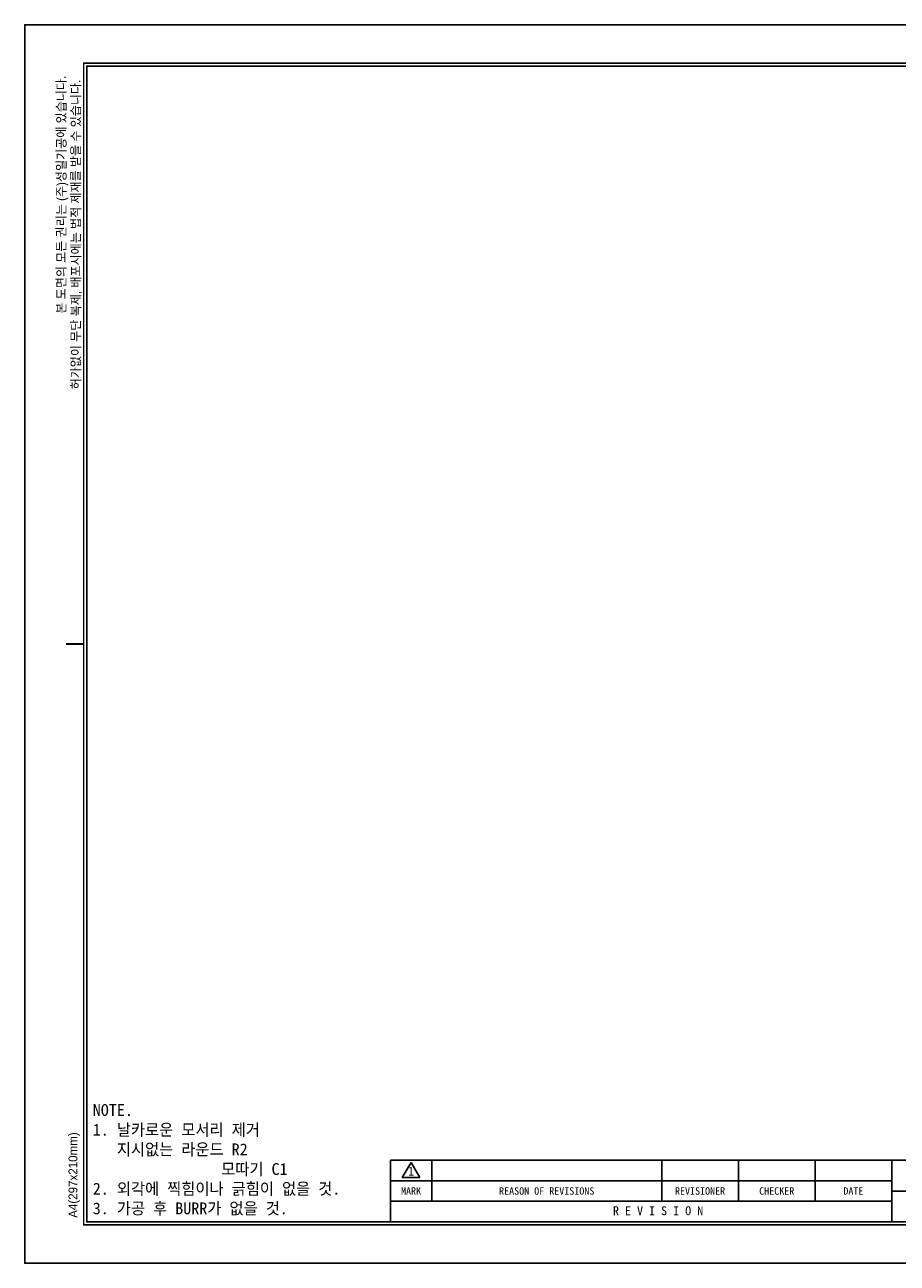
# Model space of a CAD drawing. Header units: millimetres. Extents: x -363 to 1072, y 1435 to 2763.
# Tile 1 of 16: x -363 to -215, y 1435 to 1645. Entities that reach past the tile are written whole.
import ezdxf
from ezdxf.enums import TextEntityAlignment as Align

# ---------------------------------------------------------------- set-up
doc = ezdxf.new("R2010")
doc.units = ezdxf.units.MM
doc.header["$LTSCALE"] = 5
for name, color, linetype in [('D', 7, 'Continuous'), ('가는실선', 1, 'Continuous'), ('외형선', 3, 'Continuous')]:
    doc.layers.add(name, color=color, linetype=linetype)
doc.styles.add('H', font='gulim.ttc')

# ---------------------------------------------------------------- blocks, each defined once
blk = doc.blocks.new('A4도각')
at = {"layer": 'D', "color": 1}
for p, q in [((64, 14.51), (65.5, 17.1)), ((65.5, 17.1), (67, 14.51)), ((64, 14.51), (67, 14.51))]:
    blk.add_line(p, q, dxfattribs=at)
at = {"layer": '가는실선'}
for p, q in [((69, 17.5), (69, 10.5)), ((108, 17.5), (108, 10.5)), ((121, 17.5), (121, 10.5)), ((134, 17.5), (134, 10.5)), ((147, 14), (62, 14)), ((147, 12.2), (160, 12.2))]:
    blk.add_line(p, q, dxfattribs=at)
at = {"layer": '외형선'}
for p, q in [((160, 17.5), (62, 17.5)), ((62, 17.5), (62, 7)), ((147, 17.5), (147, 7)), ((147, 10.5), (62, 10.5))]:
    blk.add_line(p, q, dxfattribs=at)
at = {"layer": '외형선', "color": 0}
blk.add_lwpolyline([(297, 210), (0, 210), (0, 0), (297, 0)], close=True, dxfattribs=at)
at = {"layer": '외형선', "const_width": 0.25}
blk.add_lwpolyline([(290.5, 6.5), (290.5, 203.5), (10, 203.5), (10, 6.5)], close=True, dxfattribs=at)
at = {"layer": '외형선'}
blk.add_lwpolyline([(290, 7), (290, 203), (10.5, 203), (10.5, 7)], close=True, dxfattribs=at)
at = {"layer": '외형선', "const_width": 0.3}
blk.add_lwpolyline([(10, 105), (7, 105)], dxfattribs=at)
at = {"color": 3}
for s, height, p in [('1', 1.5, (65.5, 15.61)), ('MARK', 1.25, (65.5, 12.25)), ('REASON OF REVISIONS', 1.25, (88.5, 12.25)), ('REVISIONER', 1.25, (114.5, 12.25)), ('CHECKER', 1.25, (127.5, 12.25)), ('DATE', 1.25, (140.5, 12.25)), ('R E V I S I O N', 1.5, (107.38, 8.9))]:
    blk.add_text(s, height=height, dxfattribs=at).set_placement(p, align=Align.MIDDLE_CENTER)
at = {"color": 3, "char_height": 1.5, "attachment_point": 5, "rotation": 90, "style": 'H'}
for s, insert in [('본 도면의 모든 권리는 (주)성일기공에 있습니다.', (6.42, 181.18)), ('허가없이 무단 복제, 배포시에는 법적 제재를 받을 수 있습니다.', (8.79, 174.43)), ('A4(297x210mm)', (8.4, 14.95))]:
    blk.add_mtext(s, dxfattribs=dict(at, insert=insert))
at = {"color": 3}
for tag, height, p in [('REASONOFREVISIONS', 1.25, (88.5, 15.75)), ('REVISIONER', 1.25, (114.5, 15.75)), ('CHECKER', 1.25, (127.5, 15.75)), ('REVISIONDATE', 1.25, (140.5, 15.75)), ('HEATTREAT', 0.8, (153.5, 14)), ('SCALE', 1.5, (257.25, 10.25)), ('DATE', 1.5, (281.75, 10.25)), ('APRROVEDFINISH', 0.8, (153.5, 8.8))]:
    blk.add_attdef(tag, text='', height=height, dxfattribs=at).set_placement(p, align=Align.MIDDLE_CENTER)
for tag, p in [('필렛', (179.25, 10.9)), ('모따기', (179.25, 8.3))]:
    blk.add_attdef(tag, text='', height=1.15, dxfattribs=at).set_placement(p, align=Align.MIDDLE_LEFT)
at = {"layer": '외형선'}
for tag, height, p in [('APPROVED', 1.5, (219.75, 30.83)), ('도면타이틀', 5, (265.5, 26.5)), ('CHECKED', 1.5, (219.75, 26.5)), ('DRAWED', 1.5, (219.75, 22.17)), ('도면번호', 2.5, (270.25, 16.75)), ('도면SIZE', 2, (237.76, 11.44))]:
    blk.add_attdef(tag, text='', height=height, dxfattribs=at).set_placement(p, align=Align.MIDDLE_CENTER)

msp = doc.modelspace()

# ---------------------------------------------------------------- block references
msp.add_blockref('A4도각', (-362.7575, 1434.9345))

# ---------------------------------------------------------------- texts
at = {"layer": '외형선', "insert": (-351.2275, 1461.911), "char_height": 2, "width": 46.803969, "attachment_point": 1}
msp.add_mtext('NOTE.\\P1. 날카로운 모서리 제거\\P   지시없는 라운드 R2\\P                모따기 C1\\P2. 외각에 찍힘이나 긁힘이 없을 것.\\P3. 가공 후 BURR가 없을 것.', dxfattribs=at)

doc.saveas('drawing.dxf')
